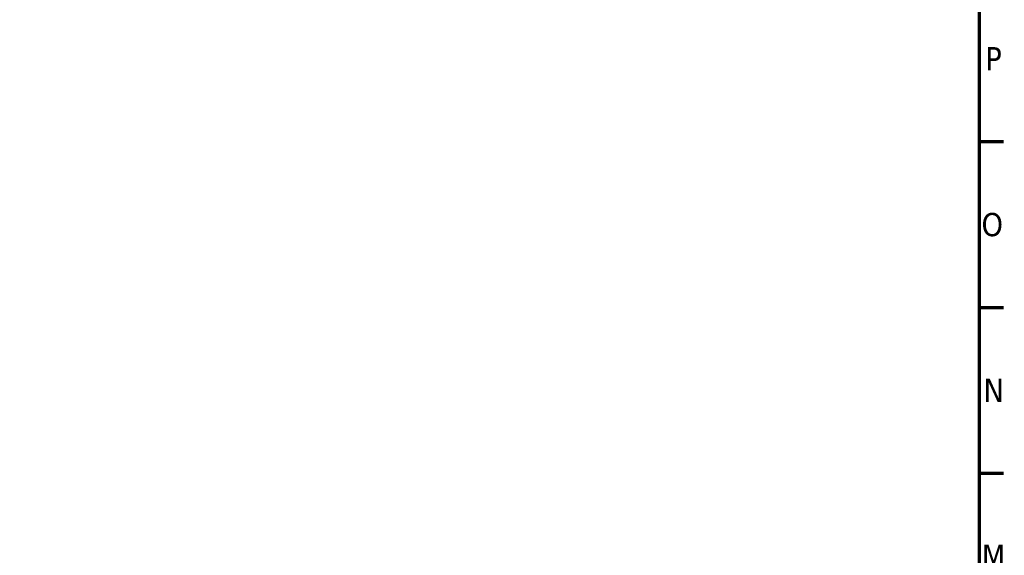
# Paper-space layout 'Sheet_1' of a CAD drawing. Header units: millimetres. Extents: x 0 to 118, y 0 to 118.
# Tile 157 of 175: x 101 to 118, y 35 to 44. Entities that reach past the tile are written whole.
import ezdxf

# ---------------------------------------------------------------- set-up
doc = ezdxf.new("R2010")
doc.units = ezdxf.units.MM
doc.layers.add('Border (ANSI)', color=7, linetype='Continuous', lineweight=70)
doc.styles.add('Note Text (ANSI)', font='tahoma.ttf')

# ---------------------------------------------------------------- blocks, each defined once
blk = doc.blocks.new('Borders Default Border')
at = {"layer": 'Border (ANSI)'}
for p, q in [((117.323, 42.182), (117.732, 42.182)), ((117.323, 39.37), (117.732, 39.37)), ((117.323, 36.558), (117.732, 36.558))]:
    blk.add_line(p, q, dxfattribs=at)
at = {"layer": 'Border (ANSI)', "flags": 128}
blk.add_lwpolyline([(0.787, 0.787), (0.787, 117.323), (117.323, 117.323), (117.323, 0.787), (0.787, 0.787)], dxfattribs=at)
at = {"layer": 'Border (ANSI)', "char_height": 0.394, "attachment_point": 7, "style": 'Note Text (ANSI)'}
for s, insert in [('P', (117.425, 43.391)), ('O', (117.361, 40.571)), ('N', (117.394, 37.767)), ('M', (117.366, 34.955))]:
    blk.add_mtext(s, dxfattribs=dict(at, insert=insert))

psp = doc.layouts.new('Sheet_1')

# ---------------------------------------------------------------- block references
psp.add_blockref('Borders Default Border', (0, 0))

doc.saveas('drawing.dxf')
